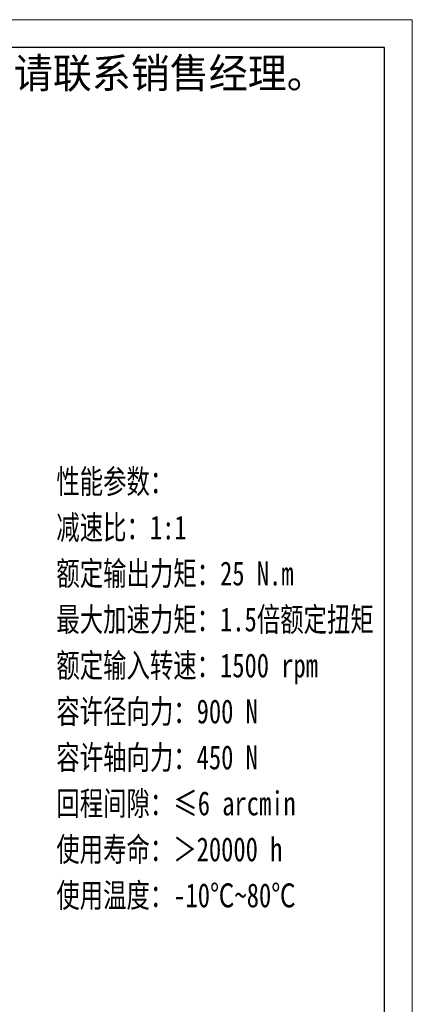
# Model space of a CAD drawing. Header units: millimetres. Extents: x 2 to 395, y 31 to 307.
# Tile 8 of 8: x 330 to 395, y 143 to 307. Entities that reach past the tile are written whole.
import ezdxf

# ---------------------------------------------------------------- set-up
doc = ezdxf.new("R2010")
doc.units = ezdxf.units.MM
doc.layers.add('6文字层', color=3, linetype='Continuous')
for name, color, linetype, lineweight in [('图框_外框线', 7, 'Continuous', 18), ('尺寸线层', 3, 'Continuous', 18), ('粗实线层', 7, 'Continuous', 35)]:
    doc.layers.add(name, color=color, linetype=linetype, lineweight=lineweight)
doc.styles.add('标准', font='txt', dxfattribs={"width": 0.667})

# ---------------------------------------------------------------- blocks, each defined once
blk = doc.blocks.new('提示字样')
at = {"layer": '6文字层', "insert": (1.21, 11.52), "char_height": 10, "width": 317.6795, "attachment_point": 1}
blk.add_mtext('{\\C1;此图为标准图，如需改动尺寸请联系销售经理。}', dxfattribs=at)

msp = doc.modelspace()

# ---------------------------------------------------------------- linework, layer by layer
at = {"layer": '图框_外框线', "color": 3}
msp.add_lwpolyline([(3.8548, 30.6469), (395.2935, 30.6469), (395.2935, 307.45), (3.8548, 307.45)], close=True, dxfattribs=at)
at = {"layer": '图框_外框线', "color": 3, "lineweight": 25}
msp.add_lwpolyline([(27.1547, 35.3069), (390.6335, 35.3069), (390.6335, 302.79), (27.1547, 302.79)], close=True, dxfattribs=at)

# ---------------------------------------------------------------- block references
at = {"layer": '粗实线层', "xscale": 0.5, "yscale": 0.5, "zscale": 0.5}
msp.add_blockref('提示字样', (243.7514, 295.2692), dxfattribs=at)

# ---------------------------------------------------------------- texts
at = {"layer": '尺寸线层', "insert": (335.9464, 232.3911), "char_height": 3.234, "width": 82.586747, "attachment_point": 1, "line_spacing_factor": 1.15057, "style": '标准'}
msp.add_mtext('{\\H1.236858x;\\W0.75;性能参数：\\P减速比：1:1\\P额定输出力矩：25 N.m\\P最大加速力矩：1.5倍额定扭矩\\P额定输入转速：1500 rpm\\P容许径向力：900 N\\P容许轴向力：450 N\\P回程间隙：≤6 arcmin\\P使用寿命：＞20000 h\\P\\H1x;使用温度：-10℃~80℃}', dxfattribs=at)

doc.saveas('drawing.dxf')
